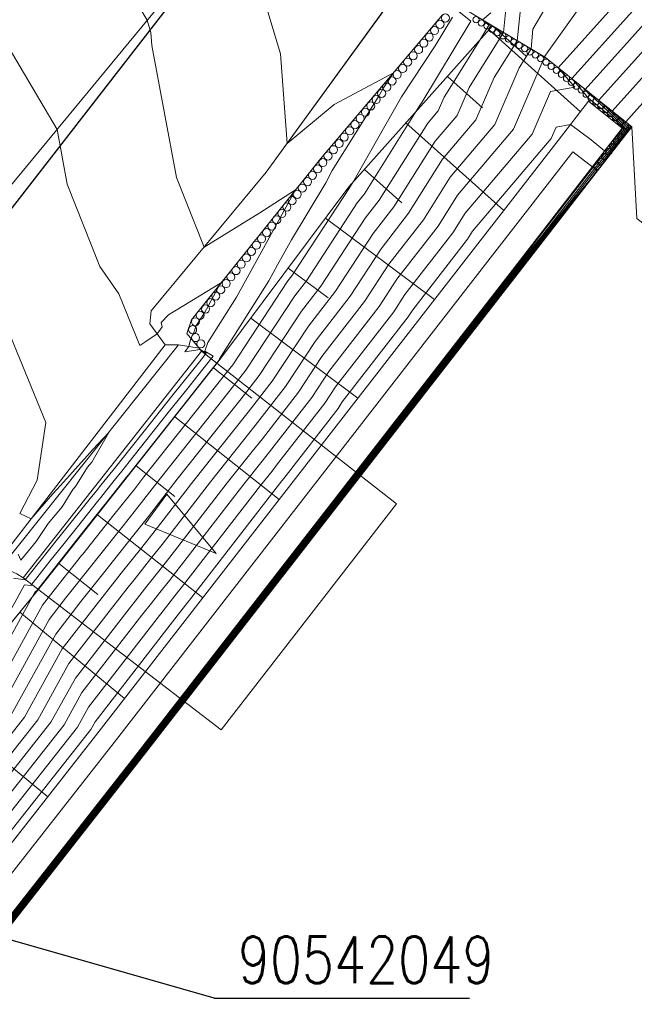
# Model space of a CAD drawing. Header units: metres. Extents: x 3490449 to 3490968, y 5754217 to 5754743.
# Tile 70 of 212: x 3490577 to 3490586, y 5754451 to 5754467. Entities that reach past the tile are written whole.
import ezdxf
from ezdxf.enums import TextEntityAlignment as Align

# ---------------------------------------------------------------- set-up
doc = ezdxf.new("R2010")
doc.units = ezdxf.units.M
doc.header["$LTSCALE"] = 0.25
doc.linetypes.add('Kartierung-07$0$AUSGEZOGEN', pattern=[0])
for name, color, linetype, lineweight, true_color in [('Kartierung-07$0$$BOESCHUNG', 7, 'Continuous', 18, 0x82563a), ('Kartierung-07$0$$BRUCH', 7, 'Continuous', 18, 0x82563a), ('Kartierung-07$0$$HOEHEN_Haupt', 7, 'Continuous', 18, 0x82563a), ('Kartierung-07$0$$HOEHEN_Mittel', 7, 'Continuous', 18, 0x82563a), ('Kartierung-07$0$B_Bau', 7, 'Continuous', 18, 0x82563a), ('Kartierung-07$0$B_Befestigt', 7, 'Continuous', 18, 0x82563a), ('Kartierung-07$0$B_Boeschung_OK', 7, 'Continuous', 18, 0x82563a), ('Kartierung-07$0$B_Boeschung_UK', 7, 'Continuous', 18, 0x82563a), ('Kartierung-07$0$B_Gelaendeknick', 7, 'Continuous', 18, 0x82563a), ('Kartierung-07$0$B_Mauer', 7, 'Kartierung-07$0$AUSGEZOGEN', 18, 0x82563a), ('Kartierung-07$0$B_Zufahrt_Zugang', 7, 'Continuous', 18, 0x82563a), ('Kartierung-07$0$Hilfe_DGM', 7, 'Continuous', 18, 0x82563a)]:
    doc.layers.add(name, color=color, linetype=linetype, lineweight=lineweight, true_color=true_color)
doc.layers.add('Kartierung-07$0$B_Schachtschrift_SW_AUS', color=7, linetype='Continuous', true_color=0x82563a)
doc.layers.add('Kartierung-07$0$B_SW-Leitung_AUS', color=7, linetype='Continuous', true_color=0x82563a)
doc.styles.add('Kartierung-07$0$STANDARD', font='romans.shx', dxfattribs={"width": 0.8})

# ---------------------------------------------------------------- blocks, each defined once
blk = doc.blocks.new('Kartierung-07$0$Zugang')
at = {"layer": 'Kartierung-07$0$B_Zufahrt_Zugang'}
for p, q in [((-0.3, -1.2), (0, 0)), ((0, 0), (0.3, -1.2)), ((-0.3, -1.2), (0.3, -1.2))]:
    blk.add_line(p, q, dxfattribs=at)
blk = doc.blocks.new('Kartierung-07$0$Zufahrt')
at = {"layer": 'Kartierung-07$0$B_Zufahrt_Zugang'}
for p, q in [((-0.7, -2.8), (0, 0)), ((0, 0), (0.7, -2.8)), ((-0.7, -2.8), (0.7, -2.8))]:
    blk.add_line(p, q, dxfattribs=at)
blk = doc.blocks.new('Kartierung-07$0$B_Schachtbeschriftung')
blk.add_line((0, 0), (8.186, 0))
at = {"style": 'Kartierung-07$0$STANDARD', "width": 0.8}
for s, p in [('D ', (0.75, -0.5)), ('S ', (0.75, -2)), ('T ', (0.75, -3.5))]:
    blk.add_text(s, height=1, dxfattribs=at).set_placement(p, align=Align.TOP_LEFT)
at = {"ltscale": 0.02, "style": 'Kartierung-07$0$STANDARD', "width": 0.8}
for tag, p, height in [('NUMMER', (0.759, 0.479), 1.5), ('DECKEL', (2.627, -1.5), 1), ('SOHLE', (2.625, -2.996), 1), ('TIEFE', (2.628, -4.501), 1)]:
    blk.add_attdef(tag, p, '', height=height, dxfattribs=at)
at = {"ltscale": 0.02, "style": 'Kartierung-07$0$STANDARD', "width": 0.8, "flags": 1}
blk.add_attdef('FOTO', (1.057, -6.131), '', height=1, dxfattribs=at)

msp = doc.modelspace()

# ---------------------------------------------------------------- linework, layer by layer
at = {"layer": 'Kartierung-07$0$$BOESCHUNG', "ltscale": 0.02}
for p, q in [((3490584.086, 5754467.078, 165.786), (3490585.552, 5754465.767)), ((3490584.143, 5754467.142, 165.78), (3490584.684, 5754466.658, 104.441)), ((3490583.42, 5754466.332, 165.851), (3490583.981, 5754465.83, 104.486)), ((3490582.753, 5754465.587, 165.916), (3490584.322, 5754464.185)), ((3490582.087, 5754464.841, 165.982), (3490582.686, 5754464.305, 104.568)), ((3490581.463, 5754464.061, 166.023), (3490583.21, 5754462.754)), ((3490580.864, 5754463.26, 166.049), (3490581.505, 5754462.781, 104.611)), ((3490580.265, 5754462.459, 166.075), (3490581.983, 5754461.175)), ((3490579.663, 5754461.661, 166.097), (3490580.281, 5754461.173, 104.641)), ((3490579.043, 5754460.876, 166.095), (3490580.721, 5754459.552)), ((3490578.424, 5754460.091, 166.094), (3490579.047, 5754459.599, 104.639)), ((3490577.805, 5754459.306, 166.092), (3490579.494, 5754457.973)), ((3490577.185, 5754458.521, 166.091), (3490577.812, 5754458.026, 104.637)), ((3490576.559, 5754457.741, 166.128), (3490578.238, 5754456.358)), ((3490575.287, 5754456.197, 166.307), (3490577.006, 5754454.782))]:
    msp.add_line(p, q, dxfattribs=at)
at = {"layer": 'Kartierung-07$0$$BRUCH', "ltscale": 0.02}
for p, q in [((3490580.54, 5754469.583), (3490576.389, 5754464.549)), ((3490580.51, 5754464.797), (3490583.027, 5754468.261)), ((3490583.34, 5754467.32), (3490581.38, 5754465.009)), ((3490583.712, 5754467.399), (3490584.143, 5754467.142)), ((3490584.143, 5754467.142), (3490581.838, 5754464.563)), ((3490584.143, 5754467.142), (3490584.991, 5754466.636)), ((3490584.991, 5754466.636), (3490586.377, 5754465.526)), ((3490585.194, 5754465.307), (3490585.684, 5754465.938)), ((3490586.223, 5754465.503), (3490585.684, 5754465.938)), ((3490585.752, 5754464.895), (3490586.223, 5754465.503)), ((3490585.826, 5754464.816), (3490586.377, 5754465.526)), ((3490583.905, 5754463.649), (3490585.194, 5754465.307)), ((3490581.38, 5754465.009), (3490579.31, 5754462.431)), ((3490578.664, 5754462.572), (3490580.51, 5754464.797)), ((3490584.458, 5754463.219), (3490585.752, 5754464.895)), ((3490585.826, 5754464.816), (3490584.537, 5754463.158)), ((3490581.838, 5754464.563), (3490579.769, 5754461.796)), ((3490577.832, 5754455.835), (3490583.905, 5754463.649)), ((3490578.384, 5754455.405), (3490584.458, 5754463.219)), ((3490584.537, 5754463.158), (3490578.463, 5754455.343)), ((3490578.643, 5754462.367), (3490578.664, 5754462.572)), ((3490579.31, 5754462.431), (3490579.24, 5754462.211)), ((3490578.888, 5754462.031), (3490578.643, 5754462.367)), ((3490579.24, 5754462.211), (3490579.434, 5754461.976)), ((3490576.265, 5754458.468), (3490579.106, 5754462.031)), ((3490576.382, 5754458.773), (3490578.888, 5754462.031)), ((3490579.106, 5754462.031), (3490578.888, 5754462.031)), ((3490579.106, 5754462.031), (3490579.434, 5754461.976)), ((3490579.434, 5754461.976), (3490579.475, 5754461.926)), ((3490576.612, 5754458.296), (3490579.475, 5754461.926)), ((3490579.769, 5754461.796), (3490576.828, 5754458.068)), ((3490576.612, 5754458.296), (3490576.509, 5754458.36)), ((3490576.828, 5754458.068), (3490573.904, 5754454.518)), ((3490572.162, 5754448.609), (3490577.832, 5754455.835)), ((3490572.712, 5754448.177), (3490578.384, 5754455.405)), ((3490578.463, 5754455.343), (3490572.791, 5754448.115))]:
    msp.add_line(p, q, dxfattribs=at)
at = {"layer": 'Kartierung-07$0$$HOEHEN_Haupt', "ltscale": 0.02}
for points in [[(3490589.051, 5754469.518), (3490585.846, 5754465.951), (3490586.302, 5754465.515), (3490586.017, 5754465.147), (3490586.017, 5754465.146), (3490585.782, 5754464.863), (3490585.781, 5754464.861), (3490584.943, 5754463.785), (3490584.471, 5754463.209), (3490583.507, 5754461.969), (3490583.315, 5754461.722), (3490583.256, 5754461.646), (3490583.242, 5754461.627), (3490583.122, 5754461.474), (3490583.082, 5754461.422), (3490582.904, 5754461.194), (3490582.874, 5754461.154), (3490582.737, 5754460.978), (3490582.629, 5754460.839), (3490582.141, 5754460.211), (3490582.021, 5754460.057), (3490581.992, 5754460.02), (3490581.721, 5754459.67), (3490581.681, 5754459.619), (3490581.635, 5754459.561), (3490581.434, 5754459.302), (3490581.257, 5754459.073), (3490581.179, 5754458.974), (3490581.019, 5754458.767), (3490580.841, 5754458.539), (3490580.782, 5754458.462), (3490580.541, 5754458.152), (3490580.498, 5754458.097), (3490580.313, 5754457.859), (3490580.156, 5754457.657), (3490579.458, 5754456.758), (3490578.638, 5754455.704), (3490578.479, 5754455.499), (3490578.463, 5754455.479), (3490578.397, 5754455.394), (3490576.019, 5754452.365)], [(3490575.115, 5754453.519), (3490577.058, 5754455.979), (3490577.449, 5754456.687), (3490578.273, 5754457.75), (3490578.484, 5754458.016), (3490578.597, 5754458.162), (3490578.809, 5754458.428), (3490578.949, 5754458.605), (3490579.887, 5754459.815), (3490580.287, 5754460.319), (3490580.45, 5754460.524), (3490581.029, 5754461.272), (3490581.405, 5754461.841), (3490582.09, 5754462.725), (3490582.481, 5754463.324), (3490583.032, 5754464.035), (3490583.462, 5754464.718), (3490584.177, 5754465.559), (3490584.569, 5754466.471), (3490584.76, 5754466.774), (3490584.79, 5754467.088), (3490584.966, 5754467.388)], [(3490583.501, 5754467.284), (3490583.221, 5754466.822), (3490582.681, 5754466.006), (3490581.899, 5754464.631), (3490581.852, 5754464.557), (3490581.846, 5754464.548), (3490580.924, 5754463.137), (3490580.86, 5754463.055), (3490579.974, 5754461.711), (3490579.88, 5754461.589), (3490579.496, 5754461.106), (3490578.549, 5754459.914), (3490578.401, 5754459.723), (3490578.068, 5754459.304), (3490577.567, 5754458.673), (3490577.549, 5754458.65), (3490577.048, 5754458.019), (3490576.923, 5754457.857), (3490575.994, 5754456.176), (3490575.273, 5754455.263), (3490574.303, 5754453.68), (3490573.759, 5754453.02), (3490573.13, 5754452.256), (3490572.004, 5754450.83)], [(3490585.782, 5754464.863), (3490585.782, 5754464.863)], [(3490585.04, 5754463.806), (3490584.52, 5754463.171), (3490584.276, 5754462.856), (3490583.35, 5754461.666), (3490583.336, 5754461.647), (3490583.267, 5754461.558), (3490583.237, 5754461.52), (3490583.045, 5754461.273), (3490583, 5754461.215), (3490582.852, 5754461.025), (3490582.818, 5754460.981), (3490582.299, 5754460.312), (3490582.176, 5754460.154), (3490582.146, 5754460.116), (3490582.009, 5754459.939), (3490581.94, 5754459.851), (3490581.752, 5754459.609), (3490581.534, 5754459.328), (3490581.484, 5754459.263), (3490581.439, 5754459.206), (3490581.072, 5754458.734), (3490581.032, 5754458.682), (3490580.987, 5754458.625), (3490580.705, 5754458.261), (3490580.645, 5754458.184), (3490580.443, 5754457.925), (3490580.397, 5754457.865), (3490579.656, 5754456.912), (3490579.483, 5754456.689), (3490579.279, 5754456.427), (3490578.535, 5754455.47), (3490578.463, 5754455.377), (3490578.447, 5754455.356), (3490577.859, 5754454.607), (3490575.61, 5754451.742)]]:
    msp.add_lwpolyline(points, dxfattribs=at)
at = {"layer": 'Kartierung-07$0$$HOEHEN_Mittel', "ltscale": 0.02}
for points in [[(3490575.083, 5754453.17), (3490577.271, 5754455.939), (3490577.554, 5754456.453), (3490578.518, 5754457.696), (3490578.671, 5754457.89), (3490578.803, 5754458.06), (3490578.957, 5754458.253), (3490579.059, 5754458.382), (3490580.154, 5754459.795), (3490580.446, 5754460.162), (3490580.564, 5754460.311), (3490581.241, 5754461.184), (3490581.514, 5754461.599), (3490582.323, 5754462.643), (3490582.608, 5754463.08), (3490583.268, 5754463.931), (3490583.581, 5754464.429), (3490584.479, 5754465.484), (3490584.971, 5754466.628), (3490584.98, 5754466.643), (3490584.981, 5754466.658), (3490584.99, 5754466.672), (3490587.423, 5754470.081)], [(3490575.651, 5754451.917), (3490578.388, 5754455.402), (3490578.463, 5754455.5), (3490578.467, 5754455.505), (3490578.509, 5754455.559), (3490579.452, 5754456.772), (3490580.256, 5754457.806), (3490580.296, 5754457.858), (3490580.509, 5754458.132), (3490580.52, 5754458.146), (3490580.797, 5754458.502), (3490580.812, 5754458.522), (3490581.016, 5754458.784), (3490581.201, 5754459.022), (3490581.22, 5754459.047), (3490581.424, 5754459.309), (3490581.656, 5754459.607), (3490581.667, 5754459.622), (3490581.677, 5754459.634), (3490581.989, 5754460.036), (3490581.996, 5754460.045), (3490582.133, 5754460.222), (3490582.695, 5754460.944), (3490582.721, 5754460.978), (3490582.878, 5754461.18), (3490582.885, 5754461.189), (3490583.09, 5754461.452), (3490583.099, 5754461.465), (3490583.237, 5754461.641), (3490583.24, 5754461.646), (3490583.308, 5754461.733), (3490583.354, 5754461.792), (3490584.461, 5754463.217), (3490584.57, 5754463.35), (3490585.763, 5754464.882), (3490585.764, 5754464.883), (3490585.764, 5754464.883), (3490586.098, 5754465.286), (3490586.098, 5754465.287), (3490586.271, 5754465.51), (3490585.759, 5754466.001), (3490585.684, 5754466.061), (3490585.63, 5754466.124), (3490588.428, 5754469.239)], [(3490575.782, 5754456.216), (3490576.757, 5754457.982), (3490576.81, 5754458.079), (3490576.819, 5754458.077), (3490577.352, 5754458.75), (3490577.37, 5754458.772), (3490577.387, 5754458.794), (3490577.922, 5754459.47), (3490577.926, 5754459.474), (3490578.285, 5754459.927), (3490578.292, 5754459.936), (3490578.299, 5754459.945), (3490579.328, 5754461.245), (3490579.337, 5754461.256), (3490579.34, 5754461.26), (3490579.346, 5754461.267), (3490579.766, 5754461.797), (3490579.762, 5754461.8), (3490579.763, 5754461.804), (3490580.552, 5754463.053), (3490580.693, 5754463.31), (3490580.917, 5754463.714), (3490581.469, 5754464.628), (3490581.571, 5754464.823), (3490582.305, 5754465.997), (3490582.392, 5754466.149), (3490582.553, 5754466.391), (3490582.252, 5754466.231), (3490581.603, 5754465.883), (3490580.846, 5754465.259), (3490580.74, 5754466.696), (3490580.048, 5754468.987)], [(3490575.02, 5754452.473), (3490577.696, 5754455.86), (3490577.765, 5754455.985), (3490579.007, 5754457.588), (3490579.045, 5754457.636), (3490579.215, 5754457.855), (3490579.253, 5754457.903), (3490579.278, 5754457.935), (3490580.689, 5754459.755), (3490580.762, 5754459.847), (3490580.792, 5754459.885), (3490581.663, 5754461.008), (3490581.732, 5754461.113), (3490582.789, 5754462.478), (3490582.863, 5754462.59), (3490583.74, 5754463.722), (3490583.821, 5754463.851), (3490585.082, 5754465.335), (3490585.162, 5754465.519), (3490585.391, 5754465.561), (3490585.725, 5754465.314), (3490585.941, 5754465.14), (3490586.179, 5754465.426), (3490586.179, 5754465.426), (3490586.24, 5754465.506), (3490586.058, 5754465.68), (3490585.684, 5754465.982), (3490585.413, 5754466.298), (3490587.263, 5754468.356)], [(3490575.178, 5754454.217), (3490576.632, 5754456.058), (3490577.238, 5754457.155), (3490577.783, 5754457.858), (3490578.11, 5754458.27), (3490578.185, 5754458.366), (3490578.513, 5754458.779), (3490578.73, 5754459.052), (3490579.351, 5754459.854), (3490579.971, 5754460.634), (3490580.222, 5754460.95), (3490580.607, 5754461.447), (3490581.187, 5754462.327), (3490581.623, 5754462.89), (3490582.227, 5754463.814), (3490582.56, 5754464.244), (3490583.222, 5754465.295), (3490583.573, 5754465.708), (3490583.766, 5754466.156), (3490584.319, 5754467.037), (3490584.408, 5754467.948)], [(3490576.045, 5754457.118), (3490576.632, 5754458.184), (3490576.732, 5754458.169), (3490577.041, 5754458.559), (3490577.268, 5754458.842), (3490577.485, 5754459.112), (3490577.805, 5754459.516), (3490577.857, 5754459.581), (3490578.072, 5754459.853), (3490578.194, 5754460.005), (3490578.312, 5754460.152), (3490578.94, 5754460.946), (3490579.168, 5754461.23), (3490579.258, 5754461.342), (3490579.394, 5754461.512), (3490579.658, 5754461.845), (3490579.526, 5754461.927), (3490579.574, 5754462.066), (3490580.032, 5754462.793), (3490580.466, 5754463.578), (3490580.983, 5754464.514), (3490580.41, 5754464.143), (3490579.514, 5754463.597), (3490579.072, 5754464.71), (3490578.677, 5754466.83), (3490578.662, 5754467.034), (3490578.602, 5754467.233), (3490578.219, 5754467.872)], [(3490587.96, 5754467.889), (3490586.063, 5754465.777), (3490586.332, 5754465.519), (3490585.937, 5754465.007), (3490585.936, 5754465.006), (3490585.801, 5754464.843), (3490585.801, 5754464.843), (3490585.798, 5754464.84), (3490585.315, 5754464.22), (3490584.481, 5754463.201), (3490583.661, 5754462.147), (3490583.322, 5754461.711), (3490583.272, 5754461.646), (3490583.247, 5754461.614), (3490583.145, 5754461.483), (3490583.075, 5754461.392), (3490582.924, 5754461.198), (3490582.869, 5754461.128), (3490582.753, 5754460.979), (3490582.563, 5754460.733), (3490582.148, 5754460.199), (3490582.046, 5754460.069), (3490581.996, 5754460.004), (3490581.765, 5754459.707), (3490581.695, 5754459.617), (3490581.615, 5754459.514), (3490581.444, 5754459.294), (3490581.293, 5754459.1), (3490581.158, 5754458.926), (3490581.021, 5754458.75), (3490580.87, 5754458.556), (3490580.766, 5754458.422), (3490580.561, 5754458.158), (3490580.487, 5754458.063), (3490580.33, 5754457.86), (3490580.056, 5754457.508), (3490579.463, 5754456.745), (3490578.766, 5754455.848), (3490578.49, 5754455.493), (3490578.463, 5754455.459), (3490578.407, 5754455.387), (3490576.387, 5754452.814)], [(3490575.051, 5754452.822), (3490577.483, 5754455.9), (3490577.659, 5754456.219), (3490578.762, 5754457.642), (3490578.858, 5754457.763), (3490579.009, 5754457.958), (3490579.105, 5754458.078), (3490579.169, 5754458.158), (3490580.422, 5754459.775), (3490580.604, 5754460.005), (3490580.678, 5754460.098), (3490581.452, 5754461.096), (3490581.623, 5754461.356), (3490582.556, 5754462.56), (3490582.736, 5754462.835), (3490583.504, 5754463.826), (3490583.701, 5754464.14), (3490584.78, 5754465.409), (3490585.074, 5754466.092), (3490585.461, 5754466.162), (3490585.197, 5754466.471), (3490586.098, 5754467.474)], [(3490575.146, 5754453.868), (3490576.845, 5754456.018), (3490577.344, 5754456.921), (3490578.028, 5754457.804), (3490578.297, 5754458.143), (3490578.391, 5754458.264), (3490578.661, 5754458.604), (3490578.84, 5754458.829), (3490579.619, 5754459.834), (3490580.129, 5754460.477), (3490580.336, 5754460.737), (3490580.818, 5754461.36), (3490581.296, 5754462.084), (3490581.857, 5754462.807), (3490582.354, 5754463.569), (3490582.796, 5754464.139), (3490583.342, 5754465.006), (3490583.875, 5754465.634), (3490584.168, 5754466.313), (3490584.539, 5754466.905), (3490584.599, 5754467.518)], [(3490576.454, 5754458.289), (3490576.645, 5754458.261), (3490576.73, 5754458.368), (3490577.165, 5754458.911), (3490577.582, 5754459.43), (3490577.687, 5754459.563), (3490577.787, 5754459.688), (3490577.86, 5754459.779), (3490578.096, 5754460.074), (3490578.325, 5754460.359), (3490578.552, 5754460.646), (3490578.999, 5754461.204), (3490579.175, 5754461.424), (3490579.442, 5754461.757), (3490579.55, 5754461.893), (3490579.453, 5754461.953), (3490579.205, 5754461.916), (3490579.267, 5754462.004), (3490579.304, 5754462.134), (3490579.358, 5754462.254), (3490579.384, 5754462.329), (3490579.513, 5754462.533), (3490579.779, 5754463.016), (3490578.945, 5754462.511), (3490578.828, 5754462.385), (3490578.842, 5754462.315), (3490578.762, 5754462.204), (3490578.582, 5754462.084), (3490578.486, 5754462.02), (3490578.146, 5754462.848), (3490577.842, 5754463.287), (3490577.318, 5754464.605), (3490577.156, 5754465.479), (3490575.962, 5754467.491)], [(3490583.601, 5754467.375), (3490583.793, 5754467.22), (3490583.006, 5754465.916), (3490582.97, 5754465.863), (3490582.919, 5754465.773), (3490582.088, 5754464.452), (3490581.973, 5754464.304), (3490581.157, 5754463.055), (3490580.969, 5754462.812), (3490580.185, 5754461.623), (3490579.994, 5754461.376), (3490579.654, 5754460.949), (3490578.816, 5754459.894), (3490578.511, 5754459.5), (3490578.216, 5754459.129), (3490577.773, 5754458.571), (3490577.736, 5754458.524), (3490577.293, 5754457.966), (3490577.028, 5754457.623), (3490576.207, 5754456.137)], [(3490584.117, 5754467.349), (3490583.983, 5754467.237), (3490584.085, 5754467.155), (3490583.939, 5754466.914), (3490583.364, 5754465.999), (3490583.271, 5754465.783), (3490583.102, 5754465.584), (3490582.324, 5754464.348), (3490582.1, 5754464.059), (3490581.39, 5754462.972), (3490581.078, 5754462.569), (3490580.396, 5754461.535), (3490580.108, 5754461.163), (3490579.812, 5754460.791), (3490579.084, 5754459.874), (3490578.62, 5754459.276), (3490578.364, 5754458.954), (3490577.979, 5754458.468), (3490577.923, 5754458.397), (3490577.538, 5754457.912), (3490577.133, 5754457.389), (3490576.42, 5754456.097)], [(3490586.868, 5754466.259), (3490586.28, 5754465.604), (3490586.363, 5754465.524), (3490585.856, 5754464.868), (3490585.855, 5754464.867), (3490585.819, 5754464.823), (3490585.819, 5754464.823), (3490585.816, 5754464.819), (3490585.688, 5754464.655), (3490584.491, 5754463.194), (3490583.815, 5754462.324), (3490583.329, 5754461.699), (3490583.288, 5754461.646), (3490583.252, 5754461.6), (3490583.168, 5754461.492), (3490583.067, 5754461.363), (3490582.943, 5754461.202), (3490582.865, 5754461.102), (3490582.769, 5754460.979), (3490582.497, 5754460.628), (3490582.155, 5754460.188), (3490582.071, 5754460.081), (3490581.999, 5754459.988), (3490581.809, 5754459.743), (3490581.709, 5754459.615), (3490581.595, 5754459.468), (3490581.454, 5754459.286), (3490581.33, 5754459.127), (3490581.136, 5754458.878), (3490581.024, 5754458.733), (3490580.9, 5754458.573), (3490580.751, 5754458.382), (3490580.582, 5754458.165), (3490580.476, 5754458.028), (3490580.346, 5754457.861), (3490579.956, 5754457.359), (3490579.468, 5754456.731), (3490578.894, 5754455.993), (3490578.501, 5754455.487), (3490578.463, 5754455.438), (3490578.417, 5754455.379), (3490576.755, 5754453.262), (3490575.58, 5754451.766)], [(3490585.632, 5754464.567), (3490584.5, 5754463.186), (3490583.968, 5754462.502), (3490583.336, 5754461.688), (3490583.304, 5754461.646), (3490583.257, 5754461.586), (3490583.191, 5754461.501), (3490583.06, 5754461.333), (3490582.962, 5754461.206), (3490582.861, 5754461.077), (3490582.786, 5754460.98), (3490582.431, 5754460.523), (3490582.162, 5754460.177), (3490582.096, 5754460.092), (3490582.002, 5754459.972), (3490581.853, 5754459.779), (3490581.724, 5754459.613), (3490581.574, 5754459.421), (3490581.464, 5754459.279), (3490581.366, 5754459.153), (3490581.115, 5754458.83), (3490581.026, 5754458.716), (3490580.929, 5754458.591), (3490580.735, 5754458.342), (3490580.603, 5754458.171), (3490580.465, 5754457.994), (3490580.363, 5754457.863), (3490579.856, 5754457.21), (3490579.473, 5754456.717), (3490579.023, 5754456.138), (3490578.513, 5754455.481), (3490578.463, 5754455.418), (3490578.427, 5754455.371), (3490577.123, 5754453.711), (3490575.59, 5754451.758)], [(3490585.336, 5754464.186), (3490584.51, 5754463.179), (3490584.122, 5754462.679), (3490583.343, 5754461.677), (3490583.32, 5754461.646), (3490583.262, 5754461.572), (3490583.214, 5754461.51), (3490583.052, 5754461.303), (3490582.981, 5754461.211), (3490582.857, 5754461.051), (3490582.802, 5754460.98), (3490582.365, 5754460.417), (3490582.169, 5754460.166), (3490582.121, 5754460.104), (3490582.005, 5754459.955), (3490581.896, 5754459.815), (3490581.738, 5754459.611), (3490581.554, 5754459.375), (3490581.474, 5754459.271), (3490581.403, 5754459.18), (3490581.093, 5754458.782), (3490581.029, 5754458.699), (3490580.958, 5754458.608), (3490580.72, 5754458.301), (3490580.624, 5754458.178), (3490580.454, 5754457.959), (3490580.38, 5754457.864), (3490579.756, 5754457.061), (3490579.478, 5754456.703), (3490579.151, 5754456.283), (3490578.524, 5754455.476), (3490578.463, 5754455.397), (3490578.437, 5754455.363), (3490577.491, 5754454.159), (3490575.6, 5754451.75)], [(3490576.532, 5754458.674), (3490576.575, 5754458.577), (3490576.822, 5754458.877), (3490576.95, 5754459.069), (3490577.013, 5754459.163), (3490577.236, 5754459.431), (3490577.409, 5754459.708), (3490577.453, 5754459.759), (3490577.644, 5754460.07), (3490577.711, 5754460.149), (3490577.754, 5754460.223), (3490577.986, 5754460.626), (3490577.731, 5754460.351), (3490577.685, 5754460.301), (3490577.404, 5754459.985), (3490577.211, 5754459.773), (3490577.09, 5754459.639), (3490576.74, 5754459.238), (3490576.557, 5754459.326), (3490576.835, 5754459.862), (3490576.975, 5754460.783), (3490575.752, 5754463.759)], [(3490584.744, 5754463.425), (3490584.53, 5754463.163), (3490584.429, 5754463.034), (3490583.358, 5754461.654), (3490583.351, 5754461.647), (3490583.272, 5754461.545), (3490583.26, 5754461.529), (3490583.038, 5754461.243), (3490583.019, 5754461.219), (3490582.848, 5754460.999), (3490582.834, 5754460.981), (3490582.233, 5754460.207), (3490582.183, 5754460.143), (3490582.171, 5754460.128), (3490582.012, 5754459.923), (3490581.984, 5754459.888), (3490581.766, 5754459.607), (3490581.514, 5754459.282), (3490581.493, 5754459.256), (3490581.476, 5754459.233), (3490581.05, 5754458.686), (3490581.034, 5754458.665), (3490581.017, 5754458.642), (3490580.689, 5754458.221), (3490580.665, 5754458.19), (3490580.432, 5754457.89), (3490580.414, 5754457.866), (3490579.556, 5754456.763), (3490579.488, 5754456.675), (3490579.408, 5754456.572), (3490578.547, 5754455.464), (3490578.463, 5754455.356), (3490578.457, 5754455.348), (3490578.227, 5754455.056), (3490575.62, 5754451.735)]]:
    msp.add_lwpolyline(points, dxfattribs=at)
at = {"layer": 'Kartierung-07$0$B_Bau', "ltscale": 0.02, "elevation": 166.467}
for points in [[(3490579.786, 5754455.859), (3490576.612, 5754458.296), (3490579.475, 5754461.926), (3490582.599, 5754459.481)], [(3490579.786, 5754455.859), (3490582.599, 5754459.481)]]:
    msp.add_lwpolyline(points, dxfattribs=at)
at = {"layer": 'Kartierung-07$0$B_Befestigt', "ltscale": 0.02}
for points in [[(3490563.553, 5754450.906), (3490564.48, 5754451.504), (3490567.465, 5754451.904), (3490568.094, 5754452.222), (3490568.952, 5754452.181), (3490571.164, 5754453.862), (3490576.078, 5754458.964), (3490576.382, 5754458.773), (3490578.888, 5754462.031), (3490578.643, 5754462.367), (3490578.664, 5754462.572), (3490580.51, 5754464.797), (3490583.027, 5754468.261), (3490586.484, 5754472.733)], [(3490585.826, 5754464.816), (3490586.377, 5754465.526)]]:
    msp.add_lwpolyline(points, dxfattribs=at)
for points, elevation in [([(3490583.34, 5754467.32), (3490581.38, 5754465.009), (3490579.31, 5754462.431), (3490579.24, 5754462.211), (3490579.434, 5754461.976)], 166.055), ([(3490583.712, 5754467.399), (3490584.143, 5754467.142)], 165.834), ([(3490584.143, 5754467.142), (3490584.991, 5754466.636), (3490586.377, 5754465.526)], 165.834), ([(3490576.612, 5754458.296), (3490576.509, 5754458.36), (3490576.265, 5754458.468), (3490579.106, 5754462.031), (3490579.434, 5754461.976), (3490579.475, 5754461.926)], 166.467), ([(3490579.106, 5754462.031), (3490578.888, 5754462.031)], 166.359)]:
    msp.add_lwpolyline(points, dxfattribs=dict(at, elevation=elevation))
at = {"layer": 'Kartierung-07$0$B_Boeschung_OK', "ltscale": 0.02, "elevation": 165.78}
msp.add_lwpolyline([(3490584.143, 5754467.142), (3490581.838, 5754464.563), (3490579.769, 5754461.796), (3490576.828, 5754458.068), (3490573.904, 5754454.518), (3490569.899, 5754450.038), (3490569.287, 5754449.34)], dxfattribs=at)
at = {"layer": 'Kartierung-07$0$B_Boeschung_UK', "ltscale": 0.02}
msp.add_lwpolyline([(3490572.162, 5754448.609), (3490577.832, 5754455.835), (3490583.905, 5754463.649), (3490585.194, 5754465.307), (3490585.684, 5754465.938)], dxfattribs=at)
at = {"layer": 'Kartierung-07$0$B_Gelaendeknick', "ltscale": 0.02, "elevation": 165.858}
msp.add_lwpolyline([(3490584.209, 5754474.455), (3490580.54, 5754469.583), (3490576.389, 5754464.549), (3490573.367, 5754460.799), (3490569.328, 5754457.415), (3490565.532, 5754455.947), (3490559.071, 5754456.303), (3490552.284, 5754458.548), (3490547.749, 5754460.123)], dxfattribs=at)
at = {"layer": 'Kartierung-07$0$B_Mauer', "ltscale": 0.02}
for points in [[(3490572.398, 5754448.424), (3490578.069, 5754455.651), (3490584.142, 5754463.465), (3490585.431, 5754465.123)], [(3490585.826, 5754464.816), (3490584.537, 5754463.158), (3490578.463, 5754455.343), (3490572.791, 5754448.115)]]:
    msp.add_lwpolyline(points, dxfattribs=at)
at = {"layer": 'Kartierung-07$0$B_Mauer', "ltscale": 0.02, "elevation": 164.763}
msp.add_lwpolyline([(3490585.826, 5754464.816), (3490585.431, 5754465.123)], dxfattribs=at)
at = {"layer": 'Kartierung-07$0$B_Mauer', "ltscale": 0.02}
for centre, radius in [((3490583.386, 5754467.269), 0.065), ((3490583.299, 5754467.168), 0.065), ((3490583.877, 5754467.241), 0.05), ((3490583.964, 5754467.19), 0.05), ((3490584.054, 5754467.142), 0.05), ((3490583.127, 5754466.963), 0.065), ((3490583.212, 5754467.067), 0.065), ((3490584.135, 5754467.089), 0.05), ((3490584.22, 5754467.035), 0.05), ((3490584.308, 5754466.983), 0.05), ((3490583.039, 5754466.865), 0.065), ((3490584.398, 5754466.933), 0.05), ((3490584.483, 5754466.881), 0.05), ((3490584.569, 5754466.829), 0.05), ((3490582.869, 5754466.663), 0.065), ((3490582.956, 5754466.763), 0.065), ((3490584.656, 5754466.777), 0.05), ((3490584.744, 5754466.724), 0.05), ((3490584.828, 5754466.675), 0.05), ((3490582.7, 5754466.459), 0.065), ((3490582.781, 5754466.562), 0.065), ((3490584.914, 5754466.618), 0.05), ((3490585.001, 5754466.561), 0.05), ((3490585.083, 5754466.494), 0.05), ((3490582.612, 5754466.362), 0.065), ((3490585.166, 5754466.431), 0.05), ((3490585.248, 5754466.364), 0.05), ((3490582.443, 5754466.16), 0.065), ((3490582.531, 5754466.259), 0.065), ((3490585.329, 5754466.303), 0.05), ((3490585.407, 5754466.237), 0.05), ((3490585.487, 5754466.176), 0.05), ((3490582.363, 5754466.061), 0.065), ((3490585.565, 5754466.113), 0.05), ((3490585.644, 5754466.048), 0.05), ((3490582.189, 5754465.859), 0.065), ((3490582.275, 5754465.961), 0.065), ((3490585.72, 5754465.986), 0.05), ((3490585.8, 5754465.925), 0.05), ((3490585.877, 5754465.862), 0.05), ((3490582.103, 5754465.758), 0.065), ((3490585.957, 5754465.801), 0.05), ((3490586.033, 5754465.735), 0.05), ((3490581.935, 5754465.559), 0.065), ((3490582.018, 5754465.658), 0.065), ((3490586.114, 5754465.673), 0.05), ((3490586.193, 5754465.608), 0.05), ((3490586.273, 5754465.546), 0.05), ((3490581.763, 5754465.359), 0.065), ((3490581.85, 5754465.46), 0.065), ((3490586.193, 5754465.365), 0.05), ((3490586.25, 5754465.448), 0.05), ((3490581.68, 5754465.256), 0.065), ((3490586.068, 5754465.208), 0.05), ((3490586.131, 5754465.285), 0.05), ((3490581.502, 5754465.057), 0.065), ((3490581.591, 5754465.157), 0.065), ((3490585.943, 5754465.05), 0.05), ((3490586.008, 5754465.129), 0.05), ((3490581.421, 5754464.951), 0.065), ((3490585.819, 5754464.892), 0.05), ((3490585.883, 5754464.972), 0.05), ((3490581.253, 5754464.747), 0.065), ((3490581.337, 5754464.85), 0.065), ((3490581.174, 5754464.645), 0.065), ((3490581.009, 5754464.441), 0.065), ((3490581.09, 5754464.542), 0.065), ((3490580.926, 5754464.34), 0.065), ((3490580.763, 5754464.135), 0.065), ((3490580.843, 5754464.238), 0.065), ((3490580.6, 5754463.932), 0.065), ((3490580.679, 5754464.034), 0.065), ((3490580.517, 5754463.828), 0.065), ((3490580.353, 5754463.627), 0.065), ((3490580.437, 5754463.728), 0.065), ((3490580.274, 5754463.526), 0.065), ((3490580.109, 5754463.322), 0.065), ((3490580.192, 5754463.423), 0.065), ((3490580.027, 5754463.219), 0.065), ((3490579.869, 5754463.011), 0.065), ((3490579.944, 5754463.118), 0.065), ((3490579.781, 5754462.912), 0.065), ((3490579.621, 5754462.705), 0.065), ((3490579.702, 5754462.811), 0.065), ((3490579.538, 5754462.603), 0.065), ((3490579.375, 5754462.399), 0.065), ((3490579.45, 5754462.503), 0.065), ((3490579.33, 5754462.272), 0.065), ((3490579.377, 5754462.145), 0.065), ((3490579.461, 5754462.045), 0.065)]:
    msp.add_circle(centre, radius, dxfattribs=at)
at = {"layer": 'Kartierung-07$0$B_Schachtschrift_SW_AUS', "ltscale": 0.02, "elevation": 1.41}
msp.add_lwpolyline([(3490579.677, 5754451.556), (3490568.819, 5754454.656)], dxfattribs=at)
at = {"layer": 'Kartierung-07$0$B_SW-Leitung_AUS', "ltscale": 0.02}
msp.add_line((3490568.891, 5754454.52), (3490589.047, 5754480.462, -164.299), dxfattribs=at)
at = {"layer": 'Kartierung-07$0$Hilfe_DGM', "ltscale": 0.02}
msp.add_lwpolyline([(3490600.716, 5754452.533), (3490598.024, 5754456.332), (3490597.904, 5754456.197), (3490596.761, 5754457.213), (3490594.785, 5754454.696), (3490594.627, 5754454.819), (3490592.818, 5754459.123), (3490586.457, 5754464.054), (3490586.377, 5754465.526), (3490585.826, 5754464.816), (3490584.537, 5754463.158), (3490578.463, 5754455.343), (3490572.791, 5754448.115), (3490572.712, 5754448.177), (3490572.162, 5754448.609), (3490570.039, 5754446.553), (3490567.774, 5754446.203), (3490569.297, 5754441.576), (3490569.408, 5754441.57), (3490571.615, 5754440.431), (3490572.496, 5754436.7)], dxfattribs=at)

# ---------------------------------------------------------------- block references
at = {"layer": 'Kartierung-07$0$B_Schachtschrift_SW_AUS', "ltscale": 0.02, "xscale": 0.5, "yscale": 0.5, "zscale": 0.5}
msp.add_blockref('Kartierung-07$0$B_Schachtbeschriftung', (3490579.677, 5754451.556, 1.41), dxfattribs=at).add_auto_attribs({'NUMMER': '90542049', 'DECKEL': '167.00', 'SOHLE': '164.91', 'TIEFE': '2.09'})
at = {"layer": 'Kartierung-07$0$B_Zufahrt_Zugang', "ltscale": 0.02}
for name, p, rotation in [('Kartierung-07$0$Zufahrt', (3490587.892, 5754467.658), 228.8471504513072), ('Kartierung-07$0$Zugang', (3490579.706, 5754458.684), 233.6856794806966)]:
    msp.add_blockref(name, p, dxfattribs=dict(at, rotation=rotation))

doc.saveas('drawing.dxf')
